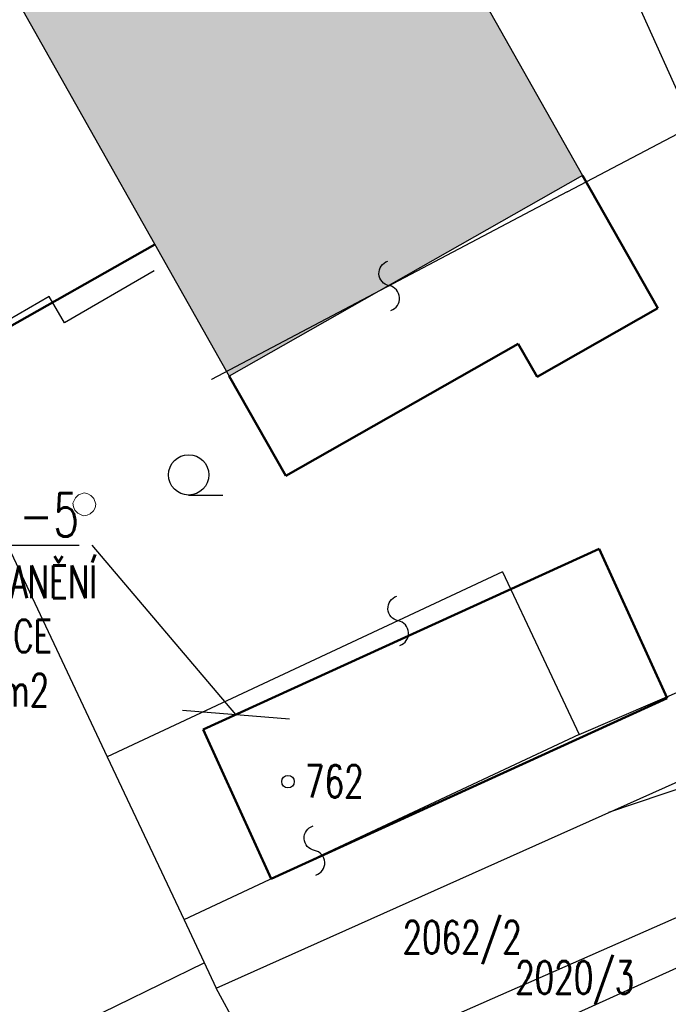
# Model space of a CAD drawing. Header units: millimetres. Extents: x 2886542 to 7567581, y -792623 to 134766.
# Tile 70 of 256: x 4152271 to 4182175, y -422851 to -377458. Entities that reach past the tile are written whole.
import ezdxf

# ---------------------------------------------------------------- set-up
doc = ezdxf.new("R2010")
doc.units = ezdxf.units.MM
for name, color, linetype in [('IN_BP_BOURACI PRACE', 40, 'Continuous'), ('IN_TEXT', 7, 'Continuous'), ('KATASTR', 7, 'Continuous'), ('požárničina', 10, 'Continuous')]:
    doc.layers.add(name, color=color, linetype=linetype)
for name, color, linetype, lineweight in [('OstKanSplask', 34, 'KANALIZACE_SPLASKOVA_PODZ', 13), ('Vrstva 34', 7, 'Continuous', 0), ('Vrstva 6', 7, 'Continuous', 0)]:
    doc.layers.add(name, color=color, linetype=linetype, lineweight=lineweight)
doc.styles.add('KOTY', font='SIMPLEX.SHX', dxfattribs={"width": 0.7})
doc.styles.add('ROMAND', font='romand.shx', dxfattribs={"width": 0.85})
doc.linetypes.add('617A', pattern='A,2,-2,2,-2,2,-6,[146,stn.shx,S=0.1,R=0,X=0,Y=0],-6,2,-2,2,-2', length=30)
doc.linetypes.add('KANALIZACE_SPLASKOVA_PODZ', pattern='A,35,-15,[102,CADKON.SHX,S=5,R=0,X=0,Y=5],-5,[102,CADKON.SHX,S=5,R=0,X=20,Y=5],30,-15', length=100)
doc.dimstyles.new('IP 1_100', dxfattribs={"dimscale": 100, "dimtxt": 2.5, "dimasz": 2, "dimexe": 1, "dimexo": 5, "dimgap": 1, "dimtad": 1, "dimdec": 0, "dimzin": 0, "dimdsep": 46, "dimtxsty": 'ROMAND', "dimblk": 'ARCHTICK', "dimcen": 0.09, "dimdle": 1, "dimclrd": 256, "dimclre": 256, "dimclrt": 7, "dimadec": 0, "dimazin": 0, "dimtfac": 1, "dimtdec": 0, "dimtix": 1, "dimtmove": 2, "dimatfit": 3, "dimldrblk": 'OBLIQUE', "dimfxl": 0, "dimtolj": 1, "dimtzin": 0, "dimarcsym": 0})

# ---------------------------------------------------------------- blocks, each defined once
blk = doc.blocks.new('_ArchTick')
at = {"color": 0, "linetype": 'ByBlock', "const_width": 0.15}
blk.add_lwpolyline([(-0.5, -0.5), (0.5, 0.5)], dxfattribs=at)
blk = doc.blocks.new('Z620_2')
at = {"layer": 'Vrstva 34', "color": 32, "linetype": 'Continuous', "lineweight": 0}
for p, q in [((-0.35, 0.4), (-0.1, 0.5)), ((-0.1, 0.5), (0.1, 0.5)), ((0.1, 0.5), (0.35, 0.4)), ((-0.5, 0.1), (-0.45, 0.25)), ((-0.5, -0.1), (-0.5, 0.1)), ((-0.45, 0.25), (-0.35, 0.4)), ((0.35, 0.4), (0.45, 0.25)), ((0.45, 0.25), (0.5, 0.1)), ((0.5, 0.1), (0.5, -0.1)), ((-0.4, -0.35), (-0.5, -0.1)), ((-0.25, -0.45), (-0.4, -0.35)), ((-0.1, -0.5), (-0.25, -0.45)), ((0.25, -0.45), (0.1, -0.5)), ((0.4, -0.35), (0.25, -0.45)), ((0.5, -0.1), (0.4, -0.35)), ((0.1, -0.5), (-0.1, -0.5))]:
    blk.add_line(p, q, dxfattribs=at)

msp = doc.modelspace()

# ---------------------------------------------------------------- hatches: boundary and pattern name
at = {"layer": 'požárničina', "linetype": 'Continuous', "lineweight": 50}
msp.add_hatch(color=253, dxfattribs=at).paths.add_polyline_path([(4157562.2, -348037.1), (4150149.5, -348037.1), (4119745, -348037.1), (4113827.3, -351395.4), (4123155.5, -367833), (4141388, -357486.2), (4161929.7, -393890.7), (4178219.5, -384646.4)])

# ---------------------------------------------------------------- linework, layer by layer
at = {"layer": 'IN_BP_BOURACI PRACE', "linetype": '617A', "lineweight": 50, "ltscale": 100}
for p, q in [((4160729.3, -410177.8), (4178986.3, -401851.8)), ((4178986.3, -401851.8), (4182128.3, -408741.8)), ((4182128.3, -408741.8), (4163872.3, -417067.8)), ((4160729.3, -410177.8), (4163872.3, -417067.8))]:
    msp.add_line(p, q, dxfattribs=at)
at = {"layer": 'KATASTR'}
for p, q in [((4183305.6, -382338.4), (4178771.7, -372279.7)), ((4178066.3, -410419.7), (4252647, -378231.3)), ((4161330, -422106.9), (4252647, -381220.1)), ((4177510.7, -385396.6), (4183305.6, -382338.4)), ((4177510.7, -385396.6), (4161113.7, -394049.7)), ((4158466.7, -389033.8), (4154333.1, -391429.9)), ((4153629.8, -390216.6), (4147873.4, -393553.5)), ((4154333.1, -391429.9), (4153629.8, -390216.6)), ((4147873.4, -393553.5), (4156303.8, -411441.9)), ((4160059.7, -399373.1), (4161632.8, -399373.1)), ((4174529.5, -402907.2), (4156303.8, -411441.9)), ((4174529.5, -402907.2), (4178066.3, -410419.7)), ((4179435.3, -414000.4), (4198138.7, -407602.7)), ((4178066.3, -410419.7), (4159844.3, -418954.4)), ((4164002.5, -427003.9), (4201271.6, -410620.6)), ((4166124.7, -428590.3), (4204988.3, -411055.1)), ((4156303.8, -411441.9), (4159851.4, -418951.1)), ((4159851.4, -418951.1), (4161330, -422106.9)), ((4115962.9, -442740.6), (4160779.4, -420938.5)), ((4161330, -422106.9), (4161330, -422106.9)), ((4164002.5, -427003.9), (4161330, -422106.9))]:
    msp.add_line(p, q, dxfattribs=at)
at = {"layer": 'KATASTR', "color": 7, "lineweight": 50}
for p, q in [((4178219.5, -384646.4), (4181687.7, -390758.5)), ((4151212, -391944.9), (4158508.6, -387827.6)), ((4181687.7, -390758.5), (4176121.4, -393917)), ((4175257.8, -392395), (4164534.3, -398480.1)), ((4176121.4, -393917), (4175257.8, -392395)), ((4161929.7, -393890.7), (4164534.3, -398480.1))]:
    msp.add_line(p, q, dxfattribs=at)
at = {"layer": 'KATASTR', "color": 7, "lineweight": 20}
msp.add_line((4161113.7, -394049.7), (4177510.7, -385396.6), dxfattribs=at)
at = {"layer": 'KATASTR'}
for points in [[(4169377.6, -390857.6, 0.7743875), (4169312.2, -389723.1, -0.7812922), (4169246.9, -388589.5)], [(4169791.8, -406303.3, 0.7743875), (4169726.4, -405168.9, -0.7812922), (4169661.1, -404035.3)], [(4165927.9, -416892.7, 0.7743875), (4165862.5, -415758.2, -0.7812922), (4165797.2, -414624.6)]]:
    msp.add_lwpolyline(points, format="xyb", dxfattribs=at)
for centre, radius in [((4160059.7, -398444.1), 929), ((4164639.4, -412586.6), 285.6)]:
    msp.add_circle(centre, radius, dxfattribs=at)
at = {"layer": 'Vrstva 6', "color": 1, "linetype": 'Continuous', "lineweight": 30}
for p, q in [((4157380.4, -347715), (4178219.5, -384646.4)), ((4141388, -357486.2), (4161929.7, -393890.7)), ((4178219.5, -384646.4), (4161929.7, -393890.7))]:
    msp.add_line(p, q, dxfattribs=at)

# ---------------------------------------------------------------- block references
at = {"layer": 'OstKanSplask', "ltscale": 100, "xscale": 999.9976885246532, "yscale": 999.9976885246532, "zscale": 999.9976885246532, "rotation": 42.64807170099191}
msp.add_blockref('Z620_2', (4155254.2, -399802), dxfattribs=at)

# ---------------------------------------------------------------- texts
at = {"layer": 'IN_TEXT', "insert": (4147332.7, -399286.4), "char_height": 2000, "width": 6757.857, "attachment_point": 1, "style": 'KOTY'}
msp.add_mtext('{\\LSO01-5\\P\\H0.75x;\\lODSTRANĚNÍ VRÁTNICE\\P167,5m2}', dxfattribs=at)
at = {"layer": 'KATASTR', "char_height": 1500, "width": 486.766, "attachment_point": 1, "style": 'KOTY'}
for s, insert in [('762', (4165428.2, -411819.7)), ('2062/2', (4169922.6, -419006.1)), ('2020/3', (4175115.5, -420861.7))]:
    msp.add_mtext(s, dxfattribs=dict(at, insert=insert))

# ---------------------------------------------------------------- leaders
at = {"layer": 'IN_TEXT'}
msp.add_leader([(4162236.6, -409490.4), (4155606.2, -401679.8)], dimstyle='IP 1_100', override={"dimasz": 35, "dimtad": 0}, dxfattribs=at)

doc.saveas('drawing.dxf')
